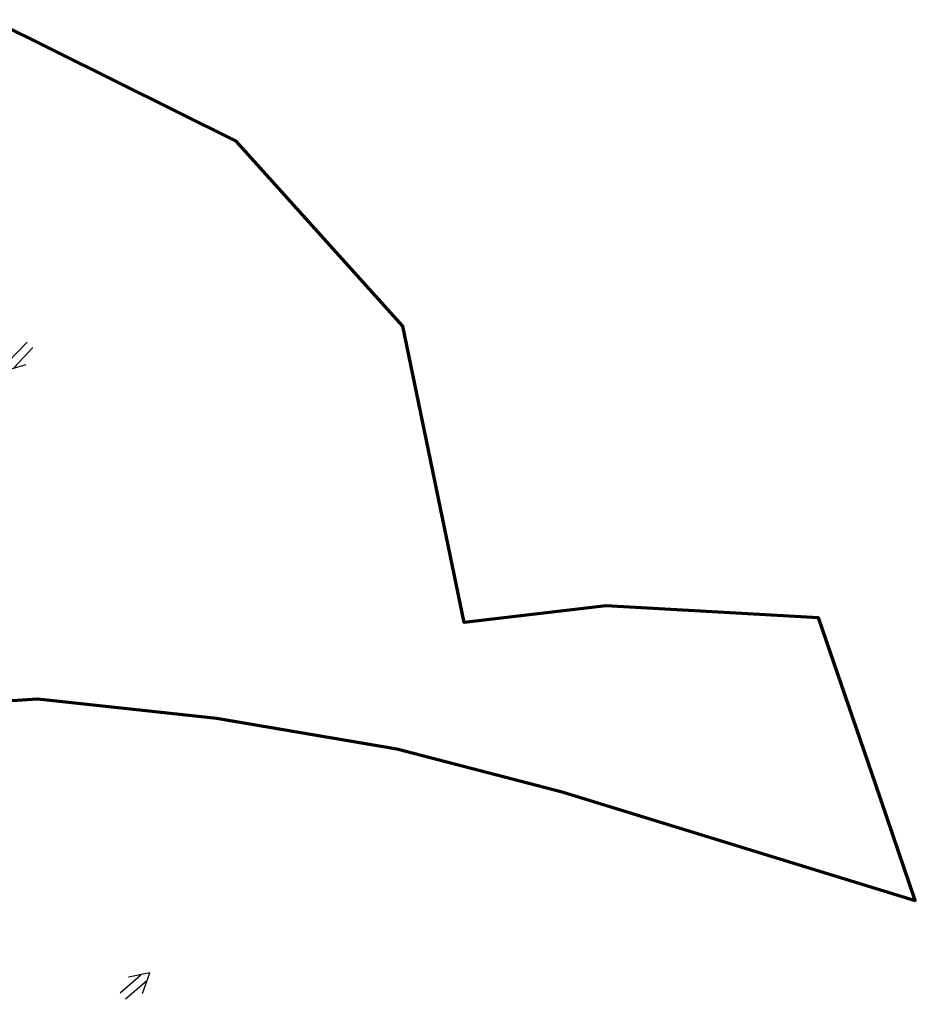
# Model space of a CAD drawing. Extents: x 1160061 to 2574774, y 200346 to 1150371.
# Tile 75 of 123: x 2485010 to 2485338, y 366075 to 366436. Entities that reach past the tile are written whole.
import ezdxf

# ---------------------------------------------------------------- set-up
doc = ezdxf.new("R2010")
doc.units = 0
doc.header["$MEASUREMENT"] = 0
doc.layers.add('Exist Plan Preparation Drainage Arrows Symbol CELL', color=5, linetype='Continuous', lineweight=30)
doc.layers.add('Exist Plan Preparation Watershed Blue', color=5, linetype='Continuous', lineweight=30)

# ---------------------------------------------------------------- blocks, each defined once
blk = doc.blocks.new('EXIST PLAN PREPARATION DRAINAGE ARROWS SYMBOL_82')
at = {"layer": 'Exist Plan Preparation Drainage Arrows Symbol CELL'}
for p, q in [((-3.867991, 1.499997), (6.131989, 1.499997)), ((-3.867991, -1.499997), (6.131989, -1.499997))]:
    blk.add_line(p, q, dxfattribs=at)
at = {"layer": 'Exist Plan Preparation Drainage Arrows Symbol CELL', "flags": 128}
blk.add_lwpolyline([(0, 3.965233), (-6.867985, 0), (0, -3.965233)], dxfattribs=at)
blk = doc.blocks.new('EXIST PLAN PREPARATION DRAINAGE ARROWS SYMBOL_84')
at = {"layer": 'Exist Plan Preparation Drainage Arrows Symbol CELL'}
for p, q in [((-3.867991, 1.499997), (6.131989, 1.499997)), ((-3.867991, -1.499997), (6.131989, -1.499997))]:
    blk.add_line(p, q, dxfattribs=at)
at = {"layer": 'Exist Plan Preparation Drainage Arrows Symbol CELL', "flags": 128}
blk.add_lwpolyline([(0, 3.965233), (-6.867985, 0), (0, -3.965233)], dxfattribs=at)

msp = doc.modelspace()

# ---------------------------------------------------------------- linework, layer by layer
at = {"layer": 'Exist Plan Preparation Watershed Blue', "color": 5, "linetype": 'Continuous', "lineweight": 70, "flags": 128}
msp.add_lwpolyline([(2484954.54, 366183.29), (2485016.43, 366187.3), (2485081.97, 366180.17), (2485148.11, 366169.01), (2485208.75, 366153.23), (2485338.13, 366113.45), (2485323.61, 366155.82), (2485302.63, 366217.03), (2485224.71, 366221.43), (2485172.76, 366215.29), (2485150.24, 366323.87), (2485089.16, 366391.67), (2484999.62, 366436.23)], dxfattribs=at)

# ---------------------------------------------------------------- block references
at = {"layer": 'Exist Plan Preparation Drainage Arrows Symbol CELL'}
for name, p, rotation in [('EXIST PLAN PREPARATION DRAINAGE ARROWS SYMBOL_82', (2485009.41, 366312.61), 46.557854), ('EXIST PLAN PREPARATION DRAINAGE ARROWS SYMBOL_84', (2485052.31, 366082.35), 220.739453)]:
    msp.add_blockref(name, p, dxfattribs=dict(at, rotation=rotation))

doc.saveas('drawing.dxf')
